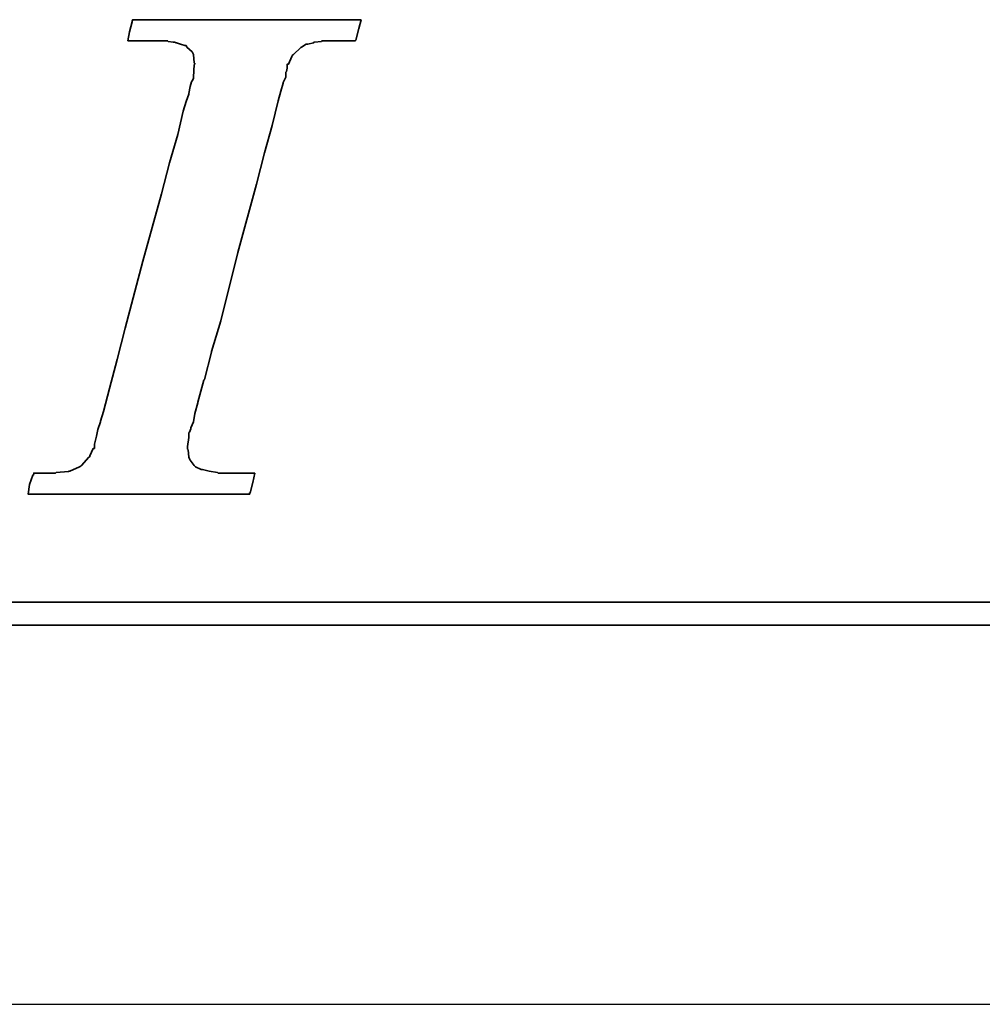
# Model space of a CAD drawing. Extents: x 9 to 257, y 64 to 177.
# Tile 30 of 42: x 167.63 to 174.3, y 114.16 to 120.97. Entities that reach past the tile are written whole.
import ezdxf

# ---------------------------------------------------------------- set-up
doc = ezdxf.new("R2010")
doc.units = 0
doc.header["$LTSCALE"] = 3
doc.header["$MEASUREMENT"] = 0
doc.layers.add('DIM', color=4, linetype='CONTINUOUS')
doc.layers.add('layer 1', color=7, linetype='CONTINUOUS')

# ---------------------------------------------------------------- blocks, each defined once
blk = doc.blocks.new('TBI MOTION logo(完整正式版)')
at = {"layer": 'layer 1', "color": 22, "lineweight": 35}
for points, knots in [([(-40.59125, -7.94375), (-40.59125, -7.94375), (-40.97375, -7.94375), (-40.97375, -7.94375), (-40.97375, -7.94375), (-40.97375, -7.94375), (-41.38125, -7.94375), (-41.38125, -7.94375), (-41.38125, -7.94375), (-41.38125, -7.94375), (-41.54875, -7.94375), (-41.54875, -7.94375), (-41.54875, -7.94375), (-41.54875, -7.94375), (-41.59875, -7.94375), (-41.59875, -7.94375), (-41.59875, -7.94375), (-41.59875, -7.94375), (-41.88375, -7.94375), (-41.88375, -7.94375), (-41.88375, -7.94375), (-41.88375, -7.94375), (-41.90875, -7.91875), (-41.90875, -7.91875), (-41.90875, -7.91875), (-41.90875, -7.91875), (-42.19875, -7.87125), (-42.19875, -7.87125), (-42.19875, -7.87125), (-42.19875, -7.87125), (-42.43875, -7.82375), (-42.43875, -7.82375), (-42.43875, -7.82375), (-42.43875, -7.82375), (-42.45875, -7.82375), (-42.45875, -7.82375), (-42.45875, -7.82375), (-42.45875, -7.82375), (-42.48625, -7.82375), (-42.48625, -7.82375), (-42.48625, -7.82375), (-42.48625, -7.82375), (-42.67625, -7.72375), (-42.67625, -7.72375), (-42.67625, -7.72375), (-42.67625, -7.72375), (-42.70125, -7.70375), (-42.70125, -7.70375), (-42.70125, -7.70375), (-42.70125, -7.70375), (-42.72375, -7.67875), (-42.72375, -7.67875), (-42.72375, -7.67875), (-42.72375, -7.67875), (-42.86875, -7.48875), (-42.86875, -7.48875), (-42.86875, -7.48875), (-42.86875, -7.48875), (-42.89375, -7.43875), (-42.89375, -7.43875), (-42.89375, -7.43875), (-42.89375, -7.43875), (-42.91875, -7.38875), (-42.91875, -7.38875), (-42.91875, -7.38875), (-42.91875, -7.38875), (-42.93875, -7.12875), (-42.93875, -7.12875), (-42.93875, -7.12875), (-42.93875, -7.12875), (-42.96375, -7.10375), (-42.96375, -7.10375), (-42.96375, -7.10375), (-42.96375, -7.10375), (-42.96375, -7.05375), (-42.96375, -7.05375), (-42.96375, -7.05375), (-42.96375, -7.05375), (-42.96375, -7.00875), (-42.96375, -7.00875), (-42.96375, -7.00875), (-42.96375, -7.00875), (-42.91875, -6.69625), (-42.91875, -6.69625), (-42.91875, -6.69625), (-42.91875, -6.69625), (-42.91875, -6.62375), (-42.91875, -6.62375), (-42.91875, -6.62375), (-42.91875, -6.62375), (-42.91875, -6.59625), (-42.91875, -6.59625), (-42.91875, -6.59625), (-42.91875, -6.59625), (-42.91875, -6.57375), (-42.91875, -6.57375), (-42.91875, -6.57375), (-42.91875, -6.57375), (-42.91875, -6.52875), (-42.91875, -6.52875), (-42.91875, -6.52875), (-42.91875, -6.52875), (-42.89375, -6.50375), (-42.89375, -6.50375), (-42.89375, -6.50375), (-42.89375, -6.50375), (-42.84375, -6.38375), (-42.84375, -6.38375), (-42.84375, -6.38375), (-42.84375, -6.38375), (-42.84375, -6.35875), (-42.84375, -6.35875), (-42.84375, -6.35875), (-42.84375, -6.35875), (-42.74625, -6.14375), (-42.74625, -6.14375), (-42.74625, -6.14375), (-42.74625, -6.14375), (-42.70125, -5.85375), (-42.70125, -5.85375), (-42.70125, -5.85375), (-42.70125, -5.85375), (-42.60375, -5.47125), (-42.60375, -5.47125), (-42.60375, -5.47125), (-42.60375, -5.47125), (-42.60375, -5.44875), (-42.60375, -5.44875), (-42.60375, -5.44875), (-42.60375, -5.44875), (-42.38875, -4.67875), (-42.38875, -4.67875), (-42.38875, -4.67875), (-42.38875, -4.67875), (-42.36375, -4.65375), (-42.36375, -4.65375), (-42.36375, -4.65375), (-42.36375, -4.65375), (-42.12375, -3.69625), (-42.12375, -3.69625), (-42.12375, -3.69625), (-42.12375, -3.69625), (-42.12375, -3.67374), (-42.12375, -3.67374), (-42.12375, -3.67374), (-42.12375, -3.67374), (-41.78875, -2.59374), (-41.78875, -2.59374), (-41.78875, -2.59374), (-41.78875, -2.59374), (-41.18875, -0.19375), (-41.18875, -0.19375), (-41.18875, -0.19375), (-41.18875, -0.19375), (-40.54375, 2.20624), (-40.54375, 2.20624), (-40.54375, 2.20624), (-40.54375, 2.20624), (-40.25375, 3.30875), (-40.25375, 3.30875), (-40.25375, 3.30875), (-40.25375, 3.30875), (-39.98875, 4.27125), (-39.98875, 4.27125), (-39.98875, 4.27125), (-39.98875, 4.27125), (-39.77375, 5.13125), (-39.77375, 5.13125), (-39.77375, 5.13125), (-39.77375, 5.13125), (-39.67875, 5.47125), (-39.67875, 5.47125), (-39.67875, 5.47125), (-39.67875, 5.47125), (-39.60375, 5.75625), (-39.60375, 5.75625), (-39.60375, 5.75625), (-39.60375, 5.75625), (-39.60375, 5.78125), (-39.60375, 5.78125), (-39.60375, 5.78125), (-39.60375, 5.78125), (-39.50875, 5.97125), (-39.50875, 5.97125), (-39.50875, 5.97125), (-39.50875, 5.97125), (-39.50875, 6.13875), (-39.50875, 6.13875), (-39.50875, 6.13875), (-39.50875, 6.13875), (-39.48625, 6.16625), (-39.48625, 6.16625), (-39.48625, 6.16625), (-39.48625, 6.16625), (-39.46125, 6.28625), (-39.46125, 6.28625), (-39.46125, 6.28625), (-39.46125, 6.28625), (-39.46125, 6.42625), (-39.46125, 6.42625), (-39.46125, 6.42625), (-39.46125, 6.42625), (-39.41375, 6.42625), (-39.41375, 6.42625), (-39.41375, 6.42625), (-39.41375, 6.42625), (-39.29375, 6.69125), (-39.29375, 6.69125), (-39.29375, 6.69125), (-39.29375, 6.69125), (-39.26875, 6.74125), (-39.26875, 6.74125), (-39.26875, 6.74125), (-39.26875, 6.74125), (-39.24375, 6.76625), (-39.24375, 6.76625), (-39.24375, 6.76625), (-39.24375, 6.76625), (-38.98375, 7.00624), (-38.98375, 7.00624), (-38.98375, 7.00624), (-38.98375, 7.00624), (-38.95625, 7.02624), (-38.95625, 7.02624), (-38.95625, 7.02624), (-38.95625, 7.02624), (-38.78875, 7.12624), (-38.78875, 7.12624), (-38.78875, 7.12624), (-38.78875, 7.12624), (-38.76375, 7.12624), (-38.76375, 7.12624), (-38.76375, 7.12624), (-38.76375, 7.12624), (-38.74375, 7.12624), (-38.74375, 7.12624), (-38.74375, 7.12624), (-38.74375, 7.12624), (-38.52875, 7.17125), (-38.52875, 7.17125), (-38.52875, 7.17125), (-38.52875, 7.17125), (-38.52875, 7.19624), (-38.52875, 7.19624), (-38.52875, 7.19624), (-38.52875, 7.19624), (-38.50375, 7.19624), (-38.50375, 7.19624), (-38.50375, 7.19624), (-38.50375, 7.19624), (-38.26125, 7.21875), (-38.26125, 7.21875), (-38.26125, 7.21875), (-38.26125, 7.21875), (-38.23875, 7.24624), (-38.23875, 7.24624), (-38.23875, 7.24624), (-38.23875, 7.24624), (-38.21625, 7.24624), (-38.21625, 7.24624), (-38.21625, 7.24624), (-38.21625, 7.24624), (-38.18875, 7.24624), (-38.18875, 7.24624), (-38.18875, 7.24624), (-38.18875, 7.24624), (-37.90375, 7.24624), (-37.90375, 7.24624), (-37.90375, 7.24624), (-37.90375, 7.24624), (-37.85375, 7.24624), (-37.85375, 7.24624), (-37.85375, 7.24624), (-37.85375, 7.24624), (-37.75875, 7.24624), (-37.75875, 7.24624), (-37.75875, 7.24624), (-37.75875, 7.24624), (-37.42375, 7.24624), (-37.42375, 7.24624), (-37.42375, 7.24624), (-37.42375, 7.24624), (-37.08875, 7.24624), (-37.08875, 7.24624), (-37.08875, 7.24624), (-37.08875, 7.24624), (-37.06375, 7.24624), (-37.06375, 7.24624), (-37.06375, 7.24624), (-37.06375, 7.24624), (-37.06375, 7.26624), (-37.06375, 7.26624), (-37.06375, 7.26624), (-37.06375, 7.26624), (-37.03875, 7.29125), (-37.03875, 7.29125), (-37.03875, 7.29125), (-37.03875, 7.29125), (-37.03875, 7.31625), (-37.03875, 7.31625), (-37.03875, 7.31625), (-37.03875, 7.31625), (-36.94125, 7.67625), (-36.94125, 7.67625), (-36.94125, 7.67625), (-36.94125, 7.67625), (-36.86875, 7.98625), (-36.86875, 7.98625), (-36.86875, 7.98625), (-36.86875, 7.98625), (-36.98875, 7.98625), (-36.98875, 7.98625), (-36.98875, 7.98625), (-36.98875, 7.98625), (-37.42375, 7.98625), (-37.42375, 7.98625), (-37.42375, 7.98625), (-37.42375, 7.98625), (-37.94875, 7.98625), (-37.94875, 7.98625), (-37.94875, 7.98625), (-37.94875, 7.98625), (-38.57375, 7.98625), (-38.57375, 7.98625), (-38.57375, 7.98625), (-38.57375, 7.98625), (-39.29375, 7.98625), (-39.29375, 7.98625), (-39.29375, 7.98625), (-39.29375, 7.98625), (-40.82875, 7.98625), (-40.82875, 7.98625), (-40.82875, 7.98625), (-40.82875, 7.98625), (-42.36375, 7.98625), (-42.36375, 7.98625), (-42.36375, 7.98625), (-42.36375, 7.98625), (-43.08375, 7.98625), (-43.08375, 7.98625), (-43.08375, 7.98625), (-43.08375, 7.98625), (-43.70875, 7.98625), (-43.70875, 7.98625), (-43.70875, 7.98625), (-43.70875, 7.98625), (-44.23375, 7.98625), (-44.23375, 7.98625), (-44.23375, 7.98625), (-44.23375, 7.98625), (-44.66875, 7.98625), (-44.66875, 7.98625), (-44.66875, 7.98625), (-44.66875, 7.98625), (-44.88375, 7.98625), (-44.88375, 7.98625), (-44.88375, 7.98625), (-44.88375, 7.98625), (-44.90875, 7.94125), (-44.90875, 7.94125), (-44.90875, 7.94125), (-44.90875, 7.94125), (-44.90875, 7.91625), (-44.90875, 7.91625), (-44.90875, 7.91625), (-44.90875, 7.91625), (-45.00375, 7.55625), (-45.00375, 7.55625), (-45.00375, 7.55625), (-45.00375, 7.55625), (-45.05375, 7.24624), (-45.05375, 7.24624), (-45.05375, 7.24624), (-45.05375, 7.24624), (-44.61875, 7.24624), (-44.61875, 7.24624), (-44.61875, 7.24624), (-44.61875, 7.24624), (-44.11375, 7.24624), (-44.11375, 7.24624), (-44.11375, 7.24624), (-44.11375, 7.24624), (-43.99375, 7.24624), (-43.99375, 7.24624), (-43.99375, 7.24624), (-43.99375, 7.24624), (-43.94625, 7.24624), (-43.94625, 7.24624), (-43.94625, 7.24624), (-43.94625, 7.24624), (-43.92374, 7.24624), (-43.92374, 7.24624), (-43.92374, 7.24624), (-43.92374, 7.24624), (-43.65875, 7.24624), (-43.65875, 7.24624), (-43.65875, 7.24624), (-43.65875, 7.24624), (-43.63875, 7.21875), (-43.63875, 7.21875), (-43.63875, 7.21875), (-43.63875, 7.21875), (-43.46875, 7.19624), (-43.46875, 7.19624), (-43.46875, 7.19624), (-43.46875, 7.19624), (-43.39875, 7.19624), (-43.39875, 7.19624), (-43.39875, 7.19624), (-43.39875, 7.19624), (-43.37125, 7.17125), (-43.37125, 7.17125), (-43.37125, 7.17125), (-43.37125, 7.17125), (-43.34875, 7.17125), (-43.34875, 7.17125), (-43.34875, 7.17125), (-43.34875, 7.17125), (-43.20375, 7.12624), (-43.20375, 7.12624), (-43.20375, 7.12624), (-43.20375, 7.12624), (-43.05875, 7.07624), (-43.05875, 7.07624), (-43.05875, 7.07624), (-43.05875, 7.07624), (-43.01375, 7.07624), (-43.01375, 7.07624), (-43.01375, 7.07624), (-43.01375, 7.07624), (-42.98875, 7.02624), (-42.98875, 7.02624), (-42.98875, 7.02624), (-42.98875, 7.02624), (-42.79875, 6.86125), (-42.79875, 6.86125), (-42.79875, 6.86125), (-42.79875, 6.86125), (-42.77375, 6.81125), (-42.77375, 6.81125), (-42.77375, 6.81125), (-42.77375, 6.81125), (-42.74625, 6.76625), (-42.74625, 6.76625), (-42.74625, 6.76625), (-42.74625, 6.76625), (-42.72375, 6.47625), (-42.72375, 6.47625), (-42.72375, 6.47625), (-42.72375, 6.47625), (-42.70125, 6.45124), (-42.70125, 6.45124), (-42.70125, 6.45124), (-42.70125, 6.45124), (-42.70125, 6.42625), (-42.70125, 6.42625), (-42.70125, 6.42625), (-42.70125, 6.42625), (-42.72375, 6.40625), (-42.72375, 6.40625), (-42.72375, 6.40625), (-42.72375, 6.40625), (-42.74625, 5.97125), (-42.74625, 5.97125), (-42.74625, 5.97125), (-42.74625, 5.97125), (-42.74625, 5.94625), (-42.74625, 5.94625), (-42.74625, 5.94625), (-42.74625, 5.94625), (-42.74625, 5.92625), (-42.74625, 5.92625), (-42.74625, 5.92625), (-42.74625, 5.92625), (-42.77375, 5.87625), (-42.77375, 5.87625), (-42.77375, 5.87625), (-42.77375, 5.87625), (-42.81875, 5.80625), (-42.81875, 5.80625), (-42.81875, 5.80625), (-42.81875, 5.80625), (-42.86875, 5.63625), (-42.86875, 5.63625), (-42.86875, 5.63625), (-42.86875, 5.63625), (-42.91875, 5.39625), (-42.91875, 5.39625), (-42.91875, 5.39625), (-42.91875, 5.39625), (-42.91875, 5.37124), (-42.91875, 5.37124), (-42.91875, 5.37124), (-42.91875, 5.37124), (-43.01375, 5.10874), (-43.01375, 5.10874), (-43.01375, 5.10874), (-43.01375, 5.10874), (-43.10875, 4.77124), (-43.10875, 4.77124), (-43.10875, 4.77124), (-43.10875, 4.77124), (-43.29875, 3.95625), (-43.29875, 3.95625), (-43.29875, 3.95625), (-43.29875, 3.95625), (-43.58875, 2.95125), (-43.58875, 2.95125), (-43.58875, 2.95125), (-43.58875, 2.95125), (-43.87375, 1.87125), (-43.87375, 1.87125), (-43.87375, 1.87125), (-43.87375, 1.87125), (-44.52625, -0.50374), (-44.52625, -0.50374), (-44.52625, -0.50374), (-44.52625, -0.50374), (-45.14875, -2.85375), (-45.14875, -2.85375), (-45.14875, -2.85375), (-45.14875, -2.85375), (-45.43375, -3.95875), (-45.43375, -3.95875), (-45.43375, -3.95875), (-45.43375, -3.95875), (-45.69875, -4.96875), (-45.69875, -4.96875), (-45.69875, -4.96875), (-45.69875, -4.96875), (-45.91375, -5.78375), (-45.91375, -5.78375), (-45.91375, -5.78375), (-45.91375, -5.78375), (-46.01375, -6.11875), (-46.01375, -6.11875), (-46.01375, -6.11875), (-46.01375, -6.11875), (-46.01375, -6.14375), (-46.01375, -6.14375), (-46.01375, -6.14375), (-46.01375, -6.14375), (-46.10875, -6.40875), (-46.10875, -6.40875), (-46.10875, -6.40875), (-46.10875, -6.40875), (-46.15375, -6.64875), (-46.15375, -6.64875), (-46.15375, -6.64875), (-46.15375, -6.64875), (-46.20375, -6.83875), (-46.20375, -6.83875), (-46.20375, -6.83875), (-46.20375, -6.83875), (-46.22875, -6.93375), (-46.22875, -6.93375), (-46.22875, -6.93375), (-46.22875, -6.93375), (-46.22875, -7.07875), (-46.22875, -7.07875), (-46.22875, -7.07875), (-46.22875, -7.07875), (-46.27375, -7.07875), (-46.27375, -7.07875), (-46.27375, -7.07875), (-46.27375, -7.07875), (-46.39375, -7.34375), (-46.39375, -7.34375), (-46.39375, -7.34375), (-46.39375, -7.34375), (-46.39375, -7.36875), (-46.39375, -7.36875), (-46.39375, -7.36875), (-46.39375, -7.36875), (-46.42125, -7.38875), (-46.42125, -7.38875), (-46.42125, -7.38875), (-46.42125, -7.38875), (-46.68375, -7.67875), (-46.68375, -7.67875), (-46.68375, -7.67875), (-46.68375, -7.67875), (-46.70875, -7.70375), (-46.70875, -7.70375), (-46.70875, -7.70375), (-46.70875, -7.70375), (-46.75375, -7.72375), (-46.75375, -7.72375), (-46.75375, -7.72375), (-46.75375, -7.72375), (-47.08875, -7.87125), (-47.08875, -7.87125), (-47.08875, -7.87125), (-47.08875, -7.87125), (-47.11625, -7.87125), (-47.11625, -7.87125), (-47.11625, -7.87125), (-47.11625, -7.87125), (-47.13875, -7.89375), (-47.13875, -7.89375), (-47.13875, -7.89375), (-47.13875, -7.89375), (-47.56875, -7.91875), (-47.56875, -7.91875), (-47.56875, -7.91875), (-47.56875, -7.91875), (-47.59625, -7.94375), (-47.59625, -7.94375), (-47.59625, -7.94375), (-47.59625, -7.94375), (-47.64375, -7.94375), (-47.64375, -7.94375), (-47.64375, -7.94375), (-47.64375, -7.94375), (-47.73625, -7.94375), (-47.73625, -7.94375), (-47.73625, -7.94375), (-47.73625, -7.94375), (-48.07375, -7.94375), (-48.07375, -7.94375), (-48.07375, -7.94375), (-48.07375, -7.94375), (-48.36125, -7.94375), (-48.36125, -7.94375), (-48.36125, -7.94375), (-48.36125, -7.94375), (-48.36125, -7.96625), (-48.36125, -7.96625), (-48.36125, -7.96625), (-48.36125, -7.96625), (-48.36125, -7.99125), (-48.36125, -7.99125), (-48.36125, -7.99125), (-48.36125, -7.99125), (-48.38875, -8.01375), (-48.38875, -8.01375), (-48.38875, -8.01375), (-48.38875, -8.01375), (-48.50875, -8.34875), (-48.50875, -8.34875), (-48.50875, -8.34875), (-48.50875, -8.34875), (-48.55375, -8.68625), (-48.55375, -8.68625), (-48.55375, -8.68625), (-48.55375, -8.68625), (-48.45875, -8.68625), (-48.45875, -8.68625), (-48.45875, -8.68625), (-48.45875, -8.68625), (-48.07375, -8.68625), (-48.07375, -8.68625), (-48.07375, -8.68625), (-48.07375, -8.68625), (-47.52375, -8.68625), (-47.52375, -8.68625), (-47.52375, -8.68625), (-47.52375, -8.68625), (-46.92375, -8.68625), (-46.92375, -8.68625), (-46.92375, -8.68625), (-46.92375, -8.68625), (-46.25375, -8.68625), (-46.25375, -8.68625), (-46.25375, -8.68625), (-46.25375, -8.68625), (-46.20375, -8.68625), (-46.20375, -8.68625), (-46.20375, -8.68625), (-46.20375, -8.68625), (-44.71375, -8.68625), (-44.71375, -8.68625), (-44.71375, -8.68625), (-44.71375, -8.68625), (-43.22875, -8.68625), (-43.22875, -8.68625), (-43.22875, -8.68625), (-43.22875, -8.68625), (-42.55875, -8.68625), (-42.55875, -8.68625), (-42.55875, -8.68625), (-42.55875, -8.68625), (-42.50875, -8.68625), (-42.50875, -8.68625), (-42.50875, -8.68625), (-42.50875, -8.68625), (-41.93375, -8.68625), (-41.93375, -8.68625), (-41.93375, -8.68625), (-41.93375, -8.68625), (-41.38125, -8.68625), (-41.38125, -8.68625), (-41.38125, -8.68625), (-41.38125, -8.68625), (-40.97375, -8.68625), (-40.97375, -8.68625), (-40.97375, -8.68625), (-40.97375, -8.68625), (-40.78125, -8.68625), (-40.78125, -8.68625), (-40.78125, -8.68625), (-40.78125, -8.68625), (-40.78125, -8.63875), (-40.78125, -8.63875), (-40.78125, -8.63875), (-40.78125, -8.63875), (-40.75875, -8.63875), (-40.75875, -8.63875), (-40.75875, -8.63875), (-40.75875, -8.63875), (-40.66375, -8.27875), (-40.66375, -8.27875), (-40.66375, -8.27875), (-40.66375, -8.27875), (-40.59125, -7.94375), (-40.59125, -7.94375)], [0, 0, 0, 0, 0.00558659, 0.00558659, 0.00558659, 0.00558659, 0.01117318, 0.01117318, 0.01117318, 0.01117318, 0.01675978, 0.01675978, 0.01675978, 0.01675978, 0.02234637, 0.02234637, 0.02234637, 0.02234637, 0.02793296, 0.02793296, 0.02793296, 0.02793296, 0.03351955, 0.03351955, 0.03351955, 0.03351955, 0.03910615, 0.03910615, 0.03910615, 0.03910615, 0.04469274, 0.04469274, 0.04469274, 0.04469274, 0.05027933, 0.05027933, 0.05027933, 0.05027933, 0.05586592, 0.05586592, 0.05586592, 0.05586592, 0.06145251, 0.06145251, 0.06145251, 0.06145251, 0.06703911, 0.06703911, 0.06703911, 0.06703911, 0.0726257, 0.0726257, 0.0726257, 0.0726257, 0.07821229, 0.07821229, 0.07821229, 0.07821229, 0.08379888, 0.08379888, 0.08379888, 0.08379888, 0.08938547, 0.08938547, 0.08938547, 0.08938547, 0.09497207, 0.09497207, 0.09497207, 0.09497207, 0.10055866, 0.10055866, 0.10055866, 0.10055866, 0.10614525, 0.10614525, 0.10614525, 0.10614525, 0.11173184, 0.11173184, 0.11173184, 0.11173184, 0.11731844, 0.11731844, 0.11731844, 0.11731844, 0.12290503, 0.12290503, 0.12290503, 0.12290503, 0.12849162, 0.12849162, 0.12849162, 0.12849162, 0.13407821, 0.13407821, 0.13407821, 0.13407821, 0.1396648, 0.1396648, 0.1396648, 0.1396648, 0.1452514, 0.1452514, 0.1452514, 0.1452514, 0.15083799, 0.15083799, 0.15083799, 0.15083799, 0.15642458, 0.15642458, 0.15642458, 0.15642458, 0.16201117, 0.16201117, 0.16201117, 0.16201117, 0.16759777, 0.16759777, 0.16759777, 0.16759777, 0.17318436, 0.17318436, 0.17318436, 0.17318436, 0.17877095, 0.17877095, 0.17877095, 0.17877095, 0.18435754, 0.18435754, 0.18435754, 0.18435754, 0.18994413, 0.18994413, 0.18994413, 0.18994413, 0.19553073, 0.19553073, 0.19553073, 0.19553073, 0.20111732, 0.20111732, 0.20111732, 0.20111732, 0.20670391, 0.20670391, 0.20670391, 0.20670391, 0.2122905, 0.2122905, 0.2122905, 0.2122905, 0.21787709, 0.21787709, 0.21787709, 0.21787709, 0.22346369, 0.22346369, 0.22346369, 0.22346369, 0.22905028, 0.22905028, 0.22905028, 0.22905028, 0.23463687, 0.23463687, 0.23463687, 0.23463687, 0.24022346, 0.24022346, 0.24022346, 0.24022346, 0.24581006, 0.24581006, 0.24581006, 0.24581006, 0.25139665, 0.25139665, 0.25139665, 0.25139665, 0.25698324, 0.25698324, 0.25698324, 0.25698324, 0.26256983, 0.26256983, 0.26256983, 0.26256983, 0.26815642, 0.26815642, 0.26815642, 0.26815642, 0.27374302, 0.27374302, 0.27374302, 0.27374302, 0.27932961, 0.27932961, 0.27932961, 0.27932961, 0.2849162, 0.2849162, 0.2849162, 0.2849162, 0.29050279, 0.29050279, 0.29050279, 0.29050279, 0.29608939, 0.29608939, 0.29608939, 0.29608939, 0.30167598, 0.30167598, 0.30167598, 0.30167598, 0.30726257, 0.30726257, 0.30726257, 0.30726257, 0.31284916, 0.31284916, 0.31284916, 0.31284916, 0.31843575, 0.31843575, 0.31843575, 0.31843575, 0.32402235, 0.32402235, 0.32402235, 0.32402235, 0.32960894, 0.32960894, 0.32960894, 0.32960894, 0.33519553, 0.33519553, 0.33519553, 0.33519553, 0.34078212, 0.34078212, 0.34078212, 0.34078212, 0.34636872, 0.34636872, 0.34636872, 0.34636872, 0.35195531, 0.35195531, 0.35195531, 0.35195531, 0.3575419, 0.3575419, 0.3575419, 0.3575419, 0.36312849, 0.36312849, 0.36312849, 0.36312849, 0.36871508, 0.36871508, 0.36871508, 0.36871508, 0.37430168, 0.37430168, 0.37430168, 0.37430168, 0.37988827, 0.37988827, 0.37988827, 0.37988827, 0.38547486, 0.38547486, 0.38547486, 0.38547486, 0.39106145, 0.39106145, 0.39106145, 0.39106145, 0.39664804, 0.39664804, 0.39664804, 0.39664804, 0.40223464, 0.40223464, 0.40223464, 0.40223464, 0.40782123, 0.40782123, 0.40782123, 0.40782123, 0.41340782, 0.41340782, 0.41340782, 0.41340782, 0.41899441, 0.41899441, 0.41899441, 0.41899441, 0.42458101, 0.42458101, 0.42458101, 0.42458101, 0.4301676, 0.4301676, 0.4301676, 0.4301676, 0.43575419, 0.43575419, 0.43575419, 0.43575419, 0.44134078, 0.44134078, 0.44134078, 0.44134078, 0.44692737, 0.44692737, 0.44692737, 0.44692737, 0.45251397, 0.45251397, 0.45251397, 0.45251397, 0.45810056, 0.45810056, 0.45810056, 0.45810056, 0.46368715, 0.46368715, 0.46368715, 0.46368715, 0.46927374, 0.46927374, 0.46927374, 0.46927374, 0.47486034, 0.47486034, 0.47486034, 0.47486034, 0.48044693, 0.48044693, 0.48044693, 0.48044693, 0.48603352, 0.48603352, 0.48603352, 0.48603352, 0.49162011, 0.49162011, 0.49162011, 0.49162011, 0.4972067, 0.4972067, 0.4972067, 0.4972067, 0.5027933, 0.5027933, 0.5027933, 0.5027933, 0.50837989, 0.50837989, 0.50837989, 0.50837989, 0.51396648, 0.51396648, 0.51396648, 0.51396648, 0.51955307, 0.51955307, 0.51955307, 0.51955307, 0.52513966, 0.52513966, 0.52513966, 0.52513966, 0.53072626, 0.53072626, 0.53072626, 0.53072626, 0.53631285, 0.53631285, 0.53631285, 0.53631285, 0.54189944, 0.54189944, 0.54189944, 0.54189944, 0.54748603, 0.54748603, 0.54748603, 0.54748603, 0.55307263, 0.55307263, 0.55307263, 0.55307263, 0.55865922, 0.55865922, 0.55865922, 0.55865922, 0.56424581, 0.56424581, 0.56424581, 0.56424581, 0.5698324, 0.5698324, 0.5698324, 0.5698324, 0.57541899, 0.57541899, 0.57541899, 0.57541899, 0.58100559, 0.58100559, 0.58100559, 0.58100559, 0.58659218, 0.58659218, 0.58659218, 0.58659218, 0.59217877, 0.59217877, 0.59217877, 0.59217877, 0.59776536, 0.59776536, 0.59776536, 0.59776536, 0.60335196, 0.60335196, 0.60335196, 0.60335196, 0.60893855, 0.60893855, 0.60893855, 0.60893855, 0.61452514, 0.61452514, 0.61452514, 0.61452514, 0.62011173, 0.62011173, 0.62011173, 0.62011173, 0.62569832, 0.62569832, 0.62569832, 0.62569832, 0.63128492, 0.63128492, 0.63128492, 0.63128492, 0.63687151, 0.63687151, 0.63687151, 0.63687151, 0.6424581, 0.6424581, 0.6424581, 0.6424581, 0.64804469, 0.64804469, 0.64804469, 0.64804469, 0.65363128, 0.65363128, 0.65363128, 0.65363128, 0.65921788, 0.65921788, 0.65921788, 0.65921788, 0.66480447, 0.66480447, 0.66480447, 0.66480447, 0.67039106, 0.67039106, 0.67039106, 0.67039106, 0.67597765, 0.67597765, 0.67597765, 0.67597765, 0.68156425, 0.68156425, 0.68156425, 0.68156425, 0.68715084, 0.68715084, 0.68715084, 0.68715084, 0.69273743, 0.69273743, 0.69273743, 0.69273743, 0.69832402, 0.69832402, 0.69832402, 0.69832402, 0.70391061, 0.70391061, 0.70391061, 0.70391061, 0.70949721, 0.70949721, 0.70949721, 0.70949721, 0.7150838, 0.7150838, 0.7150838, 0.7150838, 0.72067039, 0.72067039, 0.72067039, 0.72067039, 0.72625698, 0.72625698, 0.72625698, 0.72625698, 0.73184358, 0.73184358, 0.73184358, 0.73184358, 0.73743017, 0.73743017, 0.73743017, 0.73743017, 0.74301676, 0.74301676, 0.74301676, 0.74301676, 0.74860335, 0.74860335, 0.74860335, 0.74860335, 0.75418994, 0.75418994, 0.75418994, 0.75418994, 0.75977654, 0.75977654, 0.75977654, 0.75977654, 0.76536313, 0.76536313, 0.76536313, 0.76536313, 0.77094972, 0.77094972, 0.77094972, 0.77094972, 0.77653631, 0.77653631, 0.77653631, 0.77653631, 0.78212291, 0.78212291, 0.78212291, 0.78212291, 0.7877095, 0.7877095, 0.7877095, 0.7877095, 0.79329609, 0.79329609, 0.79329609, 0.79329609, 0.79888268, 0.79888268, 0.79888268, 0.79888268, 0.80446927, 0.80446927, 0.80446927, 0.80446927, 0.81005587, 0.81005587, 0.81005587, 0.81005587, 0.81564246, 0.81564246, 0.81564246, 0.81564246, 0.82122905, 0.82122905, 0.82122905, 0.82122905, 0.82681564, 0.82681564, 0.82681564, 0.82681564, 0.83240223, 0.83240223, 0.83240223, 0.83240223, 0.83798883, 0.83798883, 0.83798883, 0.83798883, 0.84357542, 0.84357542, 0.84357542, 0.84357542, 0.84916201, 0.84916201, 0.84916201, 0.84916201, 0.8547486, 0.8547486, 0.8547486, 0.8547486, 0.8603352, 0.8603352, 0.8603352, 0.8603352, 0.86592179, 0.86592179, 0.86592179, 0.86592179, 0.87150838, 0.87150838, 0.87150838, 0.87150838, 0.87709497, 0.87709497, 0.87709497, 0.87709497, 0.88268156, 0.88268156, 0.88268156, 0.88268156, 0.88826816, 0.88826816, 0.88826816, 0.88826816, 0.89385475, 0.89385475, 0.89385475, 0.89385475, 0.89944134, 0.89944134, 0.89944134, 0.89944134, 0.90502793, 0.90502793, 0.90502793, 0.90502793, 0.91061453, 0.91061453, 0.91061453, 0.91061453, 0.91620112, 0.91620112, 0.91620112, 0.91620112, 0.92178771, 0.92178771, 0.92178771, 0.92178771, 0.9273743, 0.9273743, 0.9273743, 0.9273743, 0.93296089, 0.93296089, 0.93296089, 0.93296089, 0.93854749, 0.93854749, 0.93854749, 0.93854749, 0.94413408, 0.94413408, 0.94413408, 0.94413408, 0.94972067, 0.94972067, 0.94972067, 0.94972067, 0.95530726, 0.95530726, 0.95530726, 0.95530726, 0.96089385, 0.96089385, 0.96089385, 0.96089385, 0.96648045, 0.96648045, 0.96648045, 0.96648045, 0.97206704, 0.97206704, 0.97206704, 0.97206704, 0.97765363, 0.97765363, 0.97765363, 0.97765363, 0.98324022, 0.98324022, 0.98324022, 0.98324022, 0.98882682, 0.98882682, 0.98882682, 0.98882682, 0.99441341, 0.99441341, 0.99441341, 0.99441341, 1, 1, 1, 1]), ([(75.90875, -9.47875), (75.90875, -9.47875), (75.90875, -12.28625), (75.90875, -12.28625), (75.90875, -12.28625), (75.90875, -12.28625), (75.90875, -12.47875), (75.90875, -12.47875), (75.90875, -12.47875), (75.90875, -12.47875), (75.71625, -12.47875), (75.71625, -12.47875), (75.71625, -12.47875), (75.71625, -12.47875), (-88.32875, -12.47875), (-88.32875, -12.47875), (-88.32875, -12.47875), (-88.32875, -12.47875), (-88.32875, -13.29375), (-88.32875, -13.29375), (-88.32875, -13.29375), (-88.32875, -13.29375), (82.89125, -13.29375), (82.89125, -13.29375), (82.89125, -13.29375), (82.89125, -13.29375), (75.90875, -9.47875), (75.90875, -9.47875)], [0, 0, 0, 0, 0.14285714, 0.14285714, 0.14285714, 0.14285714, 0.28571429, 0.28571429, 0.28571429, 0.28571429, 0.42857143, 0.42857143, 0.42857143, 0.42857143, 0.57142857, 0.57142857, 0.57142857, 0.57142857, 0.71428571, 0.71428571, 0.71428571, 0.71428571, 0.85714286, 0.85714286, 0.85714286, 0.85714286, 1, 1, 1, 1])]:
    blk.add_open_spline(points, degree=3, knots=knots, dxfattribs=at)

msp = doc.modelspace()

# ---------------------------------------------------------------- linework, layer by layer
at = {"layer": 'DIM', "color": 7, "linetype": 'Continuous'}
msp.add_line((131.4506, 114.1551), (257.4506, 114.1551), dxfattribs=at)

# ---------------------------------------------------------------- block references
at = {"layer": 'DIM', "color": 7, "xscale": 0.1970749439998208, "yscale": 0.1970749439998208, "zscale": 0.1970749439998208}
msp.add_blockref('TBI MOTION logo(完整正式版)', (177.262, 119.3992), dxfattribs=at)

doc.saveas('drawing.dxf')
